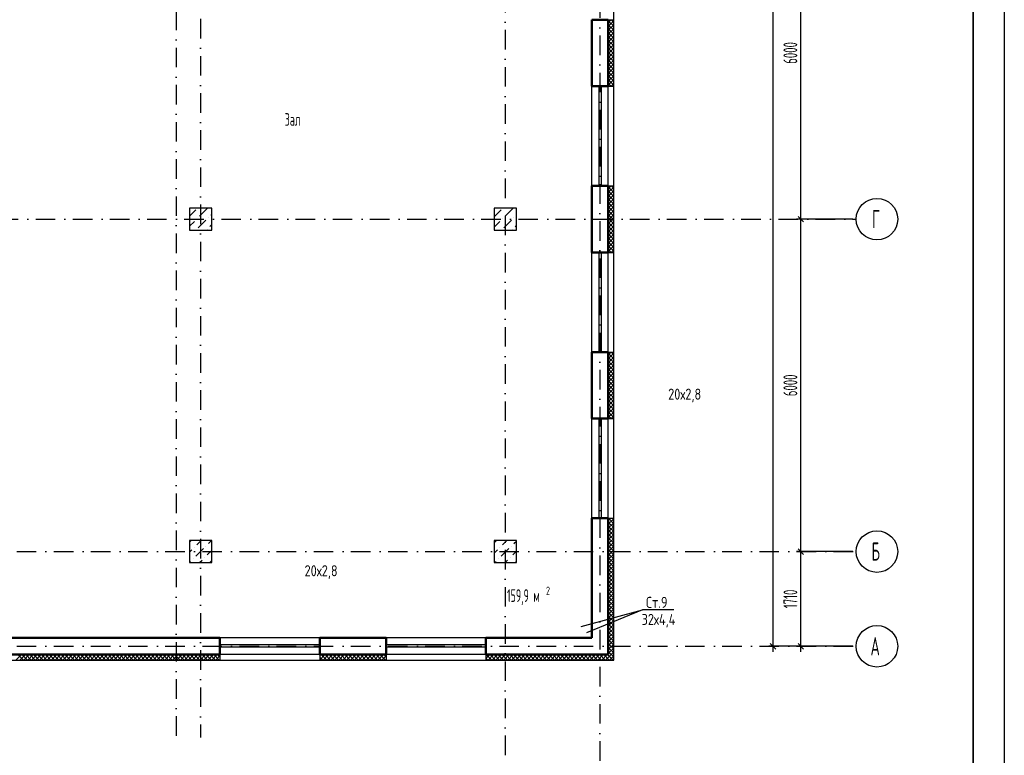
# Model space of a CAD drawing. Extents: x -1560602 to 321118, y -2308202 to -430103.
# Tile 77 of 104: x -1494215 to -1476440, y -2129892 to -2116615. Entities that reach past the tile are written whole.
import ezdxf
from ezdxf.enums import TextEntityAlignment as Align

# ---------------------------------------------------------------- set-up
doc = ezdxf.new("R2010")
doc.units = 0
doc.header["$MEASUREMENT"] = 0
doc.header["$PDSIZE"] = -5
doc.linetypes.add('Dot & Dashed', pattern=[670.277762, 352.777767, -176.388884, 0, -141.111112])
doc.linetypes.add('Штрихпунктирная', pattern=[0.670278, 0.352778, -0.176389, 0, -0.141111])
doc.layers.get('0').update_dxf_attribs({"color": 255, "linetype": 'CONTINUOUS'})
doc.layers.get('Defpoints').update_dxf_attribs({"linetype": 'CONTINUOUS'})
for name, color, linetype in [('Колонна', 7, 'CONTINUOUS'), ('колонна нижнего ряда', 1, 'CONTINUOUS'), ('Оси', 253, 'Dot & Dashed'), ('отделка', 240, 'CONTINUOUS'), ('Текст', 7, 'CONTINUOUS'), ('Утеплитель', 6, 'CONTINUOUS')]:
    doc.layers.add(name, color=color, linetype=linetype)
doc.layers.add('стены', color=5, linetype='CONTINUOUS', lineweight=50)
doc.styles.add('GOST 2.304', font='CS_Gost2304.shx', dxfattribs={"width": 0.7})
doc.styles.get("Standard").update_dxf_attribs({"font": 'spds.shx', "width": 0.7, "height": 250})
doc.dimstyles.new('SPDS', dxfattribs={"dimscale": 100, "dimtxt": 2.5, "dimasz": 1, "dimexe": 0.75, "dimexo": 0.625, "dimtad": 1, "dimdec": 0, "dimtxsty": 'GOST 2.304', "dimblk": 'OBLIQUE', "dimcen": 2.5, "dimdle": 1, "dimadec": 0, "dimazin": 2, "dimtfac": 0.75, "dimtdec": 0, "dimtmove": 0, "dimatfit": 0, "dimfxl": 1, "dimtolj": 1, "dimarcsym": 1})

# ---------------------------------------------------------------- blocks, each defined once
blk = doc.blocks.new('ARROWHEAD_6')
at = {"color": 0, "linetype": 'Continuous', "lineweight": 0}
for p, q in [((0, 0), (-1, 0)), ((-0.5, -0.5), (0.5, 0.5))]:
    blk.add_line(p, q, dxfattribs=at)
blk = doc.blocks.new('_Oblique')
at = {"color": 0, "linetype": 'ByBlock', "lineweight": -2}
blk.add_line((-0.5, -0.5), (0.5, 0.5), dxfattribs=at)
blk = doc.blocks.new('*D351')
at = {"layer": 'Defpoints', "color": 0, "transparency": 16777216}
for p in [(-1480114, -2114215), (-1479114, -2114215), (-1479114, -2120215)]:
    blk.add_point(p, dxfattribs=at)
at = {"layer": 'отделка', "color": 0, "lineweight": -2, "transparency": 16777216}
for p, q in [((-1480114, -2120315), (-1480114, -2114115)), ((-1479177, -2114215), (-1480189, -2114215)), ((-1479177, -2120215), (-1480189, -2120215))]:
    blk.add_line(p, q, dxfattribs=at)
at = {"layer": 'отделка', "color": 0, "lineweight": -2, "transparency": 16777216, "xscale": 100, "yscale": 100, "zscale": 100}
for p, rotation in [((-1480114, -2114215), 90), ((-1480114, -2120215), 270)]:
    blk.add_blockref('_Oblique', p, dxfattribs=dict(at, rotation=rotation))
at = {"layer": 'отделка', "color": 0, "transparency": 16777216, "insert": (-1480302, -2117215), "char_height": 250, "attachment_point": 5, "rotation": 90, "style": 'GOST 2.304'}
blk.add_mtext('\\A1;6000', dxfattribs=at)
blk = doc.blocks.new('*D361')
at = {"layer": 'Defpoints', "color": 0, "transparency": 16777216}
for p in [(-1480114, -2126215), (-1479114, -2126215), (-1479114, -2127925)]:
    blk.add_point(p, dxfattribs=at)
at = {"layer": 'отделка', "color": 0, "lineweight": -2, "transparency": 16777216}
for p, q in [((-1480114, -2128025), (-1480114, -2126115)), ((-1479177, -2126215), (-1480189, -2126215)), ((-1479177, -2127925), (-1480189, -2127925))]:
    blk.add_line(p, q, dxfattribs=at)
at = {"layer": 'отделка', "color": 0, "lineweight": -2, "transparency": 16777216, "xscale": 100, "yscale": 100, "zscale": 100}
for p, rotation in [((-1480114, -2126215), 90), ((-1480114, -2127925), 270)]:
    blk.add_blockref('_Oblique', p, dxfattribs=dict(at, rotation=rotation))
at = {"layer": 'отделка', "color": 0, "transparency": 16777216, "insert": (-1480302, -2127070), "char_height": 250, "attachment_point": 5, "rotation": 90, "style": 'GOST 2.304'}
blk.add_mtext('\\A1;1710', dxfattribs=at)
blk = doc.blocks.new('*D362')
at = {"layer": 'Defpoints', "color": 0, "transparency": 16777216}
for p in [(-1480114, -2120215), (-1479177, -2120215), (-1479114, -2126215)]:
    blk.add_point(p, dxfattribs=at)
at = {"layer": 'отделка', "color": 0, "lineweight": -2, "transparency": 16777216}
for p, q in [((-1480114, -2126315), (-1480114, -2120115)), ((-1479239, -2120215), (-1480189, -2120215)), ((-1479177, -2126215), (-1480189, -2126215))]:
    blk.add_line(p, q, dxfattribs=at)
at = {"layer": 'отделка', "color": 0, "lineweight": -2, "transparency": 16777216, "xscale": 100, "yscale": 100, "zscale": 100}
for p, rotation in [((-1480114, -2120215), 90), ((-1480114, -2126215), 270)]:
    blk.add_blockref('_Oblique', p, dxfattribs=dict(at, rotation=rotation))
at = {"layer": 'отделка', "color": 0, "transparency": 16777216, "insert": (-1480302, -2123215), "char_height": 250, "attachment_point": 5, "rotation": 90, "style": 'GOST 2.304'}
blk.add_mtext('\\A1;6000', dxfattribs=at)
blk = doc.blocks.new('*D363')
at = {"layer": 'Defpoints', "color": 0, "transparency": 16777216}
for p in [(-1480614, -2076465), (-1480114, -2076465), (-1479114, -2127925)]:
    blk.add_point(p, dxfattribs=at)
at = {"layer": 'отделка', "color": 0, "lineweight": -2, "transparency": 16777216}
for p, q in [((-1480614, -2128025), (-1480614, -2076365)), ((-1480177, -2076465), (-1480689, -2076465)), ((-1479177, -2127925), (-1480689, -2127925))]:
    blk.add_line(p, q, dxfattribs=at)
at = {"layer": 'отделка', "color": 0, "lineweight": -2, "transparency": 16777216, "xscale": 100, "yscale": 100, "zscale": 100}
for p, rotation in [((-1480614, -2076465), 90), ((-1480614, -2127925), 270)]:
    blk.add_blockref('_Oblique', p, dxfattribs=dict(at, rotation=rotation))
at = {"layer": 'отделка', "color": 0, "transparency": 16777216, "insert": (-1480802, -2102195), "char_height": 250, "attachment_point": 5, "rotation": 90, "style": 'GOST 2.304'}
blk.add_mtext('\\A1;51460', dxfattribs=at)

msp = doc.modelspace()

# ---------------------------------------------------------------- linework, layer by layer
at = {"color": 0, "lineweight": 35, "ltscale": 100}
msp.add_line((-1477001.6, -2073990.4), (-1477001.6, -2146617.3), dxfattribs=at)
at = {"color": 0}
for p, q in [((-1484079.5, -2127569, 0), (-1482974.3, -2127265.8)), ((-1482974.3, -2127265.8), (-1483982, -2127683.4, 0)), ((-1482404.1, -2127265.8), (-1482974.3, -2127265.8))]:
    msp.add_line(p, q, dxfattribs=at)
at = {"layer": 'Defpoints', "color": 0, "linetype": 'Continuous', "ltscale": 100}
msp.add_line((-1476440.2, -2073490.4), (-1476440.2, -2147148.6), dxfattribs=at)
at = {"layer": 'Колонна', "color": 0, "linetype": 'Continuous'}
for p, q in [((-1490749.3, -2120014.8), (-1491149.3, -2120014.8)), ((-1491149.3, -2120014.8), (-1491149.3, -2120414.8)), ((-1490749.3, -2120414.8), (-1490749.3, -2120014.8)), ((-1485249.3, -2120014.8), (-1485649.3, -2120014.8)), ((-1485649.3, -2120014.8), (-1485649.3, -2120414.8)), ((-1485249.3, -2120414.8), (-1485249.3, -2120014.8)), ((-1491149.3, -2120414.8), (-1490749.3, -2120414.8)), ((-1485649.3, -2120414.8), (-1485249.3, -2120414.8)), ((-1490749.3, -2126014.8), (-1491149.3, -2126014.8)), ((-1491149.3, -2126014.8), (-1491149.3, -2126414.8)), ((-1490749.3, -2126414.8), (-1490749.3, -2126014.8)), ((-1485249.3, -2126014.8), (-1485649.3, -2126014.8)), ((-1485649.3, -2126014.8), (-1485649.3, -2126414.8)), ((-1485249.3, -2126414.8), (-1485249.3, -2126014.8)), ((-1491149.3, -2126414.8), (-1490749.3, -2126414.8)), ((-1485649.3, -2126414.8), (-1485249.3, -2126414.8))]:
    msp.add_line(p, q, dxfattribs=at)
at = {"layer": 'колонна нижнего ряда', "color": 0, "ltscale": 100}
for p, q in [((-1491149.3, -2120160.4), (-1491037.4, -2120048.6)), ((-1490968.5, -2120163.5), (-1490830.6, -2120025.6)), ((-1490761.7, -2120140.5), (-1490749.3, -2120128.1)), ((-1485649.3, -2120175.9), (-1485522, -2120048.6)), ((-1485453.1, -2120163.5), (-1485315.2, -2120025.6)), ((-1491149.3, -2120344.3), (-1491060.4, -2120255.4)), ((-1491014.5, -2120209.4), (-1491014.5, -2120209.4)), ((-1490991.5, -2120370.3), (-1490853.6, -2120232.4)), ((-1490807.6, -2120186.5), (-1490807.6, -2120186.5)), ((-1490784.7, -2120347.3), (-1490749.3, -2120312)), ((-1485649.3, -2120359.7), (-1485545, -2120255.4)), ((-1485499, -2120209.4), (-1485499, -2120209.4)), ((-1485476, -2120370.3), (-1485338.2, -2120232.4)), ((-1485292.2, -2120186.5), (-1485292.2, -2120186.5)), ((-1485269.2, -2120347.3), (-1485249.3, -2120327.4)), ((-1490830.6, -2120393.3), (-1490830.6, -2120393.3)), ((-1485315.2, -2120393.3), (-1485315.2, -2120393.3)), ((-1491149.3, -2126043.6), (-1491120.5, -2126014.8)), ((-1491014.5, -2126092.6), (-1490936.7, -2126014.8)), ((-1490807.6, -2126069.6), (-1490752.8, -2126014.8)), ((-1485649.3, -2126059), (-1485605.1, -2126014.8)), ((-1485499, -2126092.6), (-1485421.3, -2126014.8)), ((-1485292.2, -2126069.6), (-1485249.3, -2126026.7)), ((-1491149.3, -2126227.4), (-1491106.4, -2126184.5)), ((-1491060.4, -2126138.5), (-1491060.4, -2126138.5)), ((-1491037.4, -2126299.4), (-1490899.6, -2126161.5)), ((-1490853.6, -2126115.6), (-1490853.6, -2126115.6)), ((-1490830.6, -2126276.4), (-1490749.3, -2126195.1)), ((-1485649.3, -2126242.9), (-1485591, -2126184.5)), ((-1485545, -2126138.5), (-1485545, -2126138.5)), ((-1485522, -2126299.4), (-1485384.1, -2126161.5)), ((-1485338.2, -2126115.6), (-1485338.2, -2126115.6)), ((-1485315.2, -2126276.4), (-1485249.3, -2126210.6)), ((-1491149.3, -2126411.3), (-1491129.4, -2126391.3)), ((-1491083.4, -2126345.4), (-1491083.4, -2126345.4)), ((-1490969, -2126414.8), (-1490922.5, -2126368.3)), ((-1490876.6, -2126322.4), (-1490876.6, -2126322.4)), ((-1490785.1, -2126414.8), (-1490749.3, -2126379)), ((-1485637.4, -2126414.8), (-1485613.9, -2126391.3)), ((-1485568, -2126345.4), (-1485568, -2126345.4)), ((-1485453.6, -2126414.8), (-1485407.1, -2126368.3)), ((-1485361.1, -2126322.4), (-1485361.1, -2126322.4)), ((-1485269.7, -2126414.8), (-1485249.3, -2126394.4))]:
    msp.add_line(p, q, dxfattribs=at)
at = {"layer": 'Оси', "color": 0, "linetype": 'Штрихпунктирная', "lineweight": -3, "ltscale": 1000}
for p, q in [((-1491389.3, -2086954.8), (-1491389.3, -2129560.8)), ((-1485449.3, -2089314.8), (-1485449.3, -2132549.8)), ((-1483739.3, -2105504.8), (-1483739.3, -2132549.8)), ((-1490949.3, -2107214.8), (-1490949.3, -2129570.3)), ((-1498618.9, -2120214.8), (-1479114.3, -2120214.8)), ((-1556614.6, -2126214.8), (-1479114.3, -2126214.8)), ((-1556614.6, -2127924.8), (-1479114.3, -2127924.8))]:
    msp.add_line(p, q, dxfattribs=at)
at = {"layer": 'Оси', "color": 0, "linetype": 'Continuous', "ltscale": 100}
for centre in [(-1478739.3, -2120214.8), (-1478739.3, -2126214.8), (-1478739.3, -2127924.8)]:
    msp.add_circle(centre, 375, dxfattribs=at)
at = {"layer": 'отделка', "color": 0, "ltscale": 100}
for p, q in [((-1483889.3, -2119614.8), (-1483889.3, -2117814.8)), ((-1483753.4, -2119614.8), (-1483753.4, -2117814.8)), ((-1483713.4, -2119614.8), (-1483713.4, -2117814.8)), ((-1483589.3, -2119614.8), (-1483589.3, -2117814.8)), ((-1483889.3, -2122614.8), (-1483889.3, -2120814.8)), ((-1483753.4, -2122614.8), (-1483753.4, -2120814.8)), ((-1483713.4, -2122614.8), (-1483713.4, -2120814.8)), ((-1483589.3, -2122614.8), (-1483589.3, -2120814.8)), ((-1483889.3, -2125614.8), (-1483889.3, -2123814.8)), ((-1483753.4, -2125614.8), (-1483753.4, -2123814.8)), ((-1483713.4, -2125614.8), (-1483713.4, -2123814.8)), ((-1483589.3, -2125614.8), (-1483589.3, -2123814.8)), ((-1488799.3, -2127774.8), (-1490599.3, -2127774.8)), ((-1485799.3, -2127774.8), (-1487599.3, -2127774.8)), ((-1488799.3, -2127898.9), (-1490599.3, -2127898.9)), ((-1488799.3, -2127938.9), (-1490599.3, -2127938.9)), ((-1485799.3, -2127898.9), (-1487599.3, -2127898.9)), ((-1485799.3, -2127938.9), (-1487599.3, -2127938.9)), ((-1488799.3, -2128074.8), (-1490599.3, -2128074.8)), ((-1485799.3, -2128074.8), (-1487599.3, -2128074.8))]:
    msp.add_line(p, q, dxfattribs=at)
at = {"layer": 'стены', "color": 0, "ltscale": 100}
for p, q in [((-1483659.3, -2116614.8), (-1483889.3, -2116614.8)), ((-1483889.3, -2116614.8), (-1483889.3, -2117814.8)), ((-1483589.3, -2116614.8), (-1483659.3, -2116614.8)), ((-1483589.3, -2116614.8), (-1483659.3, -2116614.8)), ((-1483589.3, -2117814.8), (-1483589.3, -2116614.8)), ((-1483659.3, -2117814.8), (-1483889.3, -2117814.8)), ((-1483589.3, -2117814.8), (-1483659.3, -2117814.8)), ((-1483589.3, -2117814.8), (-1483659.3, -2117814.8)), ((-1483659.3, -2119614.8), (-1483889.3, -2119614.8)), ((-1483889.3, -2119614.8), (-1483889.3, -2120814.8)), ((-1483589.3, -2119614.8), (-1483659.3, -2119614.8)), ((-1483589.3, -2119614.8), (-1483659.3, -2119614.8)), ((-1483589.3, -2120814.8), (-1483589.3, -2119614.8)), ((-1483589.3, -2120814.8), (-1483889.3, -2120814.8)), ((-1483659.3, -2122614.8), (-1483889.3, -2122614.8)), ((-1483889.3, -2122614.8), (-1483889.3, -2123814.8)), ((-1483589.3, -2122614.8), (-1483659.3, -2122614.8)), ((-1483589.3, -2122614.8), (-1483659.3, -2122614.8)), ((-1483589.3, -2123814.8), (-1483589.3, -2122614.8)), ((-1483659.3, -2123814.8), (-1483889.3, -2123814.8)), ((-1483589.3, -2123814.8), (-1483659.3, -2123814.8)), ((-1483589.3, -2123814.8), (-1483659.3, -2123814.8)), ((-1483659.3, -2125614.8), (-1483889.3, -2125614.8)), ((-1483889.3, -2125614.8), (-1483889.3, -2127774.8)), ((-1483589.3, -2125614.8), (-1483659.3, -2125614.8)), ((-1483589.3, -2125614.8), (-1483589.3, -2128074.8)), ((-1490599.3, -2127774.8), (-1494699.3, -2127774.8)), ((-1490599.3, -2128004.8), (-1490599.3, -2127774.8)), ((-1488799.3, -2128004.8), (-1488799.3, -2127774.8)), ((-1487599.3, -2127774.8), (-1488799.3, -2127774.8)), ((-1487599.3, -2128004.8), (-1487599.3, -2127774.8)), ((-1485799.3, -2128004.8), (-1485799.3, -2127774.8)), ((-1483889.3, -2127774.8), (-1485799.3, -2127774.8)), ((-1494699.3, -2128074.8), (-1490599.3, -2128074.8)), ((-1490599.3, -2128074.8), (-1490599.3, -2128004.8)), ((-1490599.3, -2128074.8), (-1490599.3, -2128004.8)), ((-1488799.3, -2128074.8), (-1488799.3, -2128004.8)), ((-1488799.3, -2128074.8), (-1488799.3, -2128004.8)), ((-1488799.3, -2128074.8), (-1487599.3, -2128074.8)), ((-1487599.3, -2128074.8), (-1487599.3, -2128004.8)), ((-1487599.3, -2128074.8), (-1487599.3, -2128004.8)), ((-1485799.3, -2128074.8), (-1485799.3, -2128004.8)), ((-1485799.3, -2128074.8), (-1485799.3, -2128004.8)), ((-1485799.3, -2128074.8), (-1483589.3, -2128074.8))]:
    msp.add_line(p, q, dxfattribs=at)
at = {"layer": 'Утеплитель', "color": 0, "linetype": 'Continuous'}
for p, q in [((-1483489.3, -2128174.8), (-1483489.3, -2107328.6)), ((-1483589.3, -2116614.8), (-1483489.3, -2116614.8)), ((-1483589.3, -2116665.1), (-1483539, -2116614.8)), ((-1483489.3, -2116663.2), (-1483537.7, -2116614.8)), ((-1483489.3, -2116733.9), (-1483589.3, -2116633.9)), ((-1483589.3, -2116735.8), (-1483489.3, -2116635.8)), ((-1483489.3, -2116804.6), (-1483589.3, -2116704.6)), ((-1483589.3, -2116806.5), (-1483489.3, -2116706.5)), ((-1483489.3, -2116875.3), (-1483589.3, -2116775.3)), ((-1483589.3, -2116877.2), (-1483489.3, -2116777.2)), ((-1483489.3, -2116946), (-1483589.3, -2116846)), ((-1483589.3, -2116947.9), (-1483489.3, -2116847.9)), ((-1483489.3, -2117016.7), (-1483589.3, -2116916.7)), ((-1483589.3, -2117018.6), (-1483489.3, -2116918.6)), ((-1483489.3, -2117087.4), (-1483589.3, -2116987.4)), ((-1483589.3, -2117089.3), (-1483489.3, -2116989.3)), ((-1483489.3, -2117158.1), (-1483589.3, -2117058.1)), ((-1483589.3, -2117160), (-1483489.3, -2117060)), ((-1483489.3, -2117228.8), (-1483589.3, -2117128.8)), ((-1483589.3, -2117230.8), (-1483489.3, -2117130.8)), ((-1483489.3, -2117299.6), (-1483589.3, -2117199.6)), ((-1483589.3, -2117301.5), (-1483489.3, -2117201.5)), ((-1483489.3, -2117370.3), (-1483589.3, -2117270.3)), ((-1483589.3, -2117372.2), (-1483489.3, -2117272.2)), ((-1483489.3, -2117441), (-1483589.3, -2117341)), ((-1483589.3, -2117442.9), (-1483489.3, -2117342.9)), ((-1483489.3, -2117511.7), (-1483589.3, -2117411.7)), ((-1483589.3, -2117513.6), (-1483489.3, -2117413.6)), ((-1483489.3, -2117582.4), (-1483589.3, -2117482.4)), ((-1483589.3, -2117584.3), (-1483489.3, -2117484.3)), ((-1483489.3, -2117653.1), (-1483589.3, -2117553.1)), ((-1483589.3, -2117655), (-1483489.3, -2117555)), ((-1483489.3, -2117723.8), (-1483589.3, -2117623.8)), ((-1483589.3, -2117725.7), (-1483489.3, -2117625.7)), ((-1483489.3, -2117794.5), (-1483589.3, -2117694.5)), ((-1483589.3, -2117796.4), (-1483489.3, -2117696.4)), ((-1483539.8, -2117814.8), (-1483589.3, -2117765.2)), ((-1483589.3, -2117814.8), (-1483489.3, -2117814.8)), ((-1483537, -2117814.8), (-1483489.3, -2117767.1)), ((-1483589.3, -2119614.8), (-1483489.3, -2119614.8)), ((-1483589.3, -2119665.1), (-1483539, -2119614.8)), ((-1483489.3, -2119733.9), (-1483589.3, -2119633.9)), ((-1483589.3, -2119735.8), (-1483489.3, -2119635.8)), ((-1483489.3, -2119663.2), (-1483537.7, -2119614.8)), ((-1483489.3, -2119804.6), (-1483589.3, -2119704.6)), ((-1483589.3, -2119806.5), (-1483489.3, -2119706.5)), ((-1483489.3, -2119875.3), (-1483589.3, -2119775.3)), ((-1483589.3, -2119877.2), (-1483489.3, -2119777.2)), ((-1483489.3, -2119946), (-1483589.3, -2119846)), ((-1483589.3, -2119947.9), (-1483489.3, -2119847.9)), ((-1483489.3, -2120016.7), (-1483589.3, -2119916.7)), ((-1483589.3, -2120018.6), (-1483489.3, -2119918.6)), ((-1483489.3, -2120087.4), (-1483589.3, -2119987.4)), ((-1483589.3, -2120089.3), (-1483489.3, -2119989.3)), ((-1483489.3, -2120158.1), (-1483589.3, -2120058.1)), ((-1483589.3, -2120160), (-1483489.3, -2120060)), ((-1483489.3, -2120228.8), (-1483589.3, -2120128.8)), ((-1483589.3, -2120230.8), (-1483489.3, -2120130.8)), ((-1483489.3, -2120299.6), (-1483589.3, -2120199.6)), ((-1483589.3, -2120301.5), (-1483489.3, -2120201.5)), ((-1483489.3, -2120370.3), (-1483589.3, -2120270.3)), ((-1483589.3, -2120372.2), (-1483489.3, -2120272.2)), ((-1483489.3, -2120441), (-1483589.3, -2120341)), ((-1483589.3, -2120442.9), (-1483489.3, -2120342.9)), ((-1483489.3, -2120511.7), (-1483589.3, -2120411.7)), ((-1483589.3, -2120513.6), (-1483489.3, -2120413.6)), ((-1483489.3, -2120582.4), (-1483589.3, -2120482.4)), ((-1483589.3, -2120584.3), (-1483489.3, -2120484.3)), ((-1483489.3, -2120653.1), (-1483589.3, -2120553.1)), ((-1483589.3, -2120655), (-1483489.3, -2120555)), ((-1483489.3, -2120723.8), (-1483589.3, -2120623.8)), ((-1483589.3, -2120725.7), (-1483489.3, -2120625.7)), ((-1483489.3, -2120794.5), (-1483589.3, -2120694.5)), ((-1483589.3, -2120796.4), (-1483489.3, -2120696.4)), ((-1483539.8, -2120814.8), (-1483589.3, -2120765.2)), ((-1483589.3, -2120814.8), (-1483489.3, -2120814.8)), ((-1483537, -2120814.8), (-1483489.3, -2120767.1)), ((-1483589.3, -2122614.8), (-1483489.3, -2122614.8)), ((-1483589.3, -2122665.1), (-1483539, -2122614.8)), ((-1483489.3, -2122733.9), (-1483589.3, -2122633.9)), ((-1483589.3, -2122735.8), (-1483489.3, -2122635.8)), ((-1483489.3, -2122663.2), (-1483537.7, -2122614.8)), ((-1483489.3, -2122804.6), (-1483589.3, -2122704.6)), ((-1483589.3, -2122806.5), (-1483489.3, -2122706.5)), ((-1483489.3, -2122875.3), (-1483589.3, -2122775.3)), ((-1483589.3, -2122877.2), (-1483489.3, -2122777.2)), ((-1483489.3, -2122946), (-1483589.3, -2122846)), ((-1483589.3, -2122947.9), (-1483489.3, -2122847.9)), ((-1483489.3, -2123016.7), (-1483589.3, -2122916.7)), ((-1483589.3, -2123018.6), (-1483489.3, -2122918.6)), ((-1483489.3, -2123087.4), (-1483589.3, -2122987.4)), ((-1483589.3, -2123089.3), (-1483489.3, -2122989.3)), ((-1483489.3, -2123158.1), (-1483589.3, -2123058.1)), ((-1483589.3, -2123160), (-1483489.3, -2123060)), ((-1483489.3, -2123228.8), (-1483589.3, -2123128.8)), ((-1483589.3, -2123230.8), (-1483489.3, -2123130.8)), ((-1483489.3, -2123299.6), (-1483589.3, -2123199.6)), ((-1483589.3, -2123301.5), (-1483489.3, -2123201.5)), ((-1483489.3, -2123370.3), (-1483589.3, -2123270.3)), ((-1483589.3, -2123372.2), (-1483489.3, -2123272.2)), ((-1483489.3, -2123441), (-1483589.3, -2123341)), ((-1483589.3, -2123442.9), (-1483489.3, -2123342.9)), ((-1483489.3, -2123511.7), (-1483589.3, -2123411.7)), ((-1483589.3, -2123513.6), (-1483489.3, -2123413.6)), ((-1483489.3, -2123582.4), (-1483589.3, -2123482.4)), ((-1483589.3, -2123584.3), (-1483489.3, -2123484.3)), ((-1483489.3, -2123653.1), (-1483589.3, -2123553.1)), ((-1483589.3, -2123655), (-1483489.3, -2123555)), ((-1483489.3, -2123723.8), (-1483589.3, -2123623.8)), ((-1483589.3, -2123725.7), (-1483489.3, -2123625.7)), ((-1483489.3, -2123794.5), (-1483589.3, -2123694.5)), ((-1483589.3, -2123796.4), (-1483489.3, -2123696.4)), ((-1483539.8, -2123814.8), (-1483589.3, -2123765.2)), ((-1483589.3, -2123814.8), (-1483489.3, -2123814.8)), ((-1483537, -2123814.8), (-1483489.3, -2123767.1)), ((-1483589.3, -2125614.8), (-1483489.3, -2125614.8)), ((-1483589.3, -2125651.9), (-1483552.2, -2125614.8)), ((-1483589.3, -2125722.6), (-1483489.3, -2125622.6)), ((-1483489.3, -2125712), (-1483586.5, -2125614.8)), ((-1483489.3, -2125641.3), (-1483515.8, -2125614.8)), ((-1483489.3, -2125782.7), (-1483589.3, -2125682.7)), ((-1483589.3, -2125793.3), (-1483489.3, -2125693.3)), ((-1483489.3, -2125853.4), (-1483589.3, -2125753.4)), ((-1483589.3, -2125864), (-1483489.3, -2125764)), ((-1483489.3, -2125924.1), (-1483589.3, -2125824.1)), ((-1483589.3, -2125934.7), (-1483489.3, -2125834.7)), ((-1483489.3, -2125994.8), (-1483589.3, -2125894.8)), ((-1483589.3, -2126005.4), (-1483489.3, -2125905.4)), ((-1483489.3, -2126065.6), (-1483589.3, -2125965.6)), ((-1483589.3, -2126076.1), (-1483489.3, -2125976.1)), ((-1483489.3, -2126136.3), (-1483589.3, -2126036.3)), ((-1483589.3, -2126146.8), (-1483489.3, -2126046.8)), ((-1483489.3, -2126207), (-1483589.3, -2126107)), ((-1483589.3, -2126217.6), (-1483489.3, -2126117.6)), ((-1483489.3, -2126277.7), (-1483589.3, -2126177.7)), ((-1483589.3, -2126288.3), (-1483489.3, -2126188.3)), ((-1483489.3, -2126348.4), (-1483589.3, -2126248.4)), ((-1483589.3, -2126359), (-1483489.3, -2126259)), ((-1483489.3, -2126419.1), (-1483589.3, -2126319.1)), ((-1483589.3, -2126429.7), (-1483489.3, -2126329.7)), ((-1483489.3, -2126489.8), (-1483589.3, -2126389.8)), ((-1483589.3, -2126500.4), (-1483489.3, -2126400.4)), ((-1483489.3, -2126560.5), (-1483589.3, -2126460.5)), ((-1483589.3, -2126571.1), (-1483489.3, -2126471.1)), ((-1483489.3, -2126631.2), (-1483589.3, -2126531.2)), ((-1483589.3, -2126641.8), (-1483489.3, -2126541.8)), ((-1483489.3, -2126701.9), (-1483589.3, -2126601.9)), ((-1483589.3, -2126712.5), (-1483489.3, -2126612.5)), ((-1483489.3, -2126772.7), (-1483589.3, -2126672.7)), ((-1483589.3, -2126783.2), (-1483489.3, -2126683.2)), ((-1483489.3, -2126843.4), (-1483589.3, -2126743.4)), ((-1483589.3, -2126854), (-1483489.3, -2126754)), ((-1483489.3, -2126914.1), (-1483589.3, -2126814.1)), ((-1483589.3, -2126924.7), (-1483489.3, -2126824.7)), ((-1483489.3, -2126984.8), (-1483589.3, -2126884.8)), ((-1483589.3, -2126995.4), (-1483489.3, -2126895.4)), ((-1483489.3, -2127055.5), (-1483589.3, -2126955.5)), ((-1483589.3, -2127066.1), (-1483489.3, -2126966.1)), ((-1483489.3, -2127126.2), (-1483589.3, -2127026.2)), ((-1483589.3, -2127136.8), (-1483489.3, -2127036.8)), ((-1483489.3, -2127196.9), (-1483589.3, -2127096.9)), ((-1483589.3, -2127207.5), (-1483489.3, -2127107.5)), ((-1483489.3, -2127267.6), (-1483589.3, -2127167.6)), ((-1483589.3, -2127278.2), (-1483489.3, -2127178.2)), ((-1483489.3, -2127338.3), (-1483589.3, -2127238.3)), ((-1483589.3, -2127348.9), (-1483489.3, -2127248.9)), ((-1483489.3, -2127409.1), (-1483589.3, -2127309.1)), ((-1483589.3, -2127419.6), (-1483489.3, -2127319.6)), ((-1483489.3, -2127479.8), (-1483589.3, -2127379.8)), ((-1483589.3, -2127490.3), (-1483489.3, -2127390.3)), ((-1483489.3, -2127550.5), (-1483589.3, -2127450.5)), ((-1483589.3, -2127561.1), (-1483489.3, -2127461.1)), ((-1483489.3, -2127621.2), (-1483589.3, -2127521.2)), ((-1483589.3, -2127631.8), (-1483489.3, -2127531.8)), ((-1483489.3, -2127691.9), (-1483589.3, -2127591.9)), ((-1483589.3, -2127702.5), (-1483489.3, -2127602.5)), ((-1483489.3, -2127762.6), (-1483589.3, -2127662.6)), ((-1483589.3, -2127773.2), (-1483489.3, -2127673.2)), ((-1483489.3, -2127833.3), (-1483589.3, -2127733.3)), ((-1483589.3, -2127843.9), (-1483489.3, -2127743.9)), ((-1483489.3, -2127904), (-1483589.3, -2127804)), ((-1483589.3, -2127914.6), (-1483489.3, -2127814.6)), ((-1483489.3, -2127974.7), (-1483589.3, -2127874.7)), ((-1483589.3, -2127985.3), (-1483489.3, -2127885.3)), ((-1483489.3, -2128045.4), (-1483589.3, -2127945.4)), ((-1483589.3, -2128056), (-1483489.3, -2127956)), ((-1494282.9, -2128174.8), (-1494182.9, -2128074.8)), ((-1494146.9, -2128174.8), (-1494246.9, -2128074.8)), ((-1494212.2, -2128174.8), (-1494112.2, -2128074.8)), ((-1494076.2, -2128174.8), (-1494176.2, -2128074.8)), ((-1494141.5, -2128174.8), (-1494041.5, -2128074.8)), ((-1494005.5, -2128174.8), (-1494105.5, -2128074.8)), ((-1494070.8, -2128174.8), (-1493970.8, -2128074.8)), ((-1493934.8, -2128174.8), (-1494034.8, -2128074.8)), ((-1494000.1, -2128174.8), (-1493900.1, -2128074.8)), ((-1493864.1, -2128174.8), (-1493964.1, -2128074.8)), ((-1493929.4, -2128174.8), (-1493829.4, -2128074.8)), ((-1493793.4, -2128174.8), (-1493893.4, -2128074.8)), ((-1493858.6, -2128174.8), (-1493758.6, -2128074.8)), ((-1493722.7, -2128174.8), (-1493822.7, -2128074.8)), ((-1493787.9, -2128174.8), (-1493687.9, -2128074.8)), ((-1493651.9, -2128174.8), (-1493751.9, -2128074.8)), ((-1493717.2, -2128174.8), (-1493617.2, -2128074.8)), ((-1493581.2, -2128174.8), (-1493681.2, -2128074.8)), ((-1493646.5, -2128174.8), (-1493546.5, -2128074.8)), ((-1493510.5, -2128174.8), (-1493610.5, -2128074.8)), ((-1493575.8, -2128174.8), (-1493475.8, -2128074.8)), ((-1493439.8, -2128174.8), (-1493539.8, -2128074.8)), ((-1493505.1, -2128174.8), (-1493405.1, -2128074.8)), ((-1493369.1, -2128174.8), (-1493469.1, -2128074.8)), ((-1493434.4, -2128174.8), (-1493334.4, -2128074.8)), ((-1493298.4, -2128174.8), (-1493398.4, -2128074.8)), ((-1493363.7, -2128174.8), (-1493263.7, -2128074.8)), ((-1493227.7, -2128174.8), (-1493327.7, -2128074.8)), ((-1493293, -2128174.8), (-1493193, -2128074.8)), ((-1493157, -2128174.8), (-1493257, -2128074.8)), ((-1493222.2, -2128174.8), (-1493122.2, -2128074.8)), ((-1493086.3, -2128174.8), (-1493186.3, -2128074.8)), ((-1493151.5, -2128174.8), (-1493051.5, -2128074.8)), ((-1493015.5, -2128174.8), (-1493115.5, -2128074.8)), ((-1493080.8, -2128174.8), (-1492980.8, -2128074.8)), ((-1492944.8, -2128174.8), (-1493044.8, -2128074.8)), ((-1493010.1, -2128174.8), (-1492910.1, -2128074.8)), ((-1492874.1, -2128174.8), (-1492974.1, -2128074.8)), ((-1492939.4, -2128174.8), (-1492839.4, -2128074.8)), ((-1492803.4, -2128174.8), (-1492903.4, -2128074.8)), ((-1492868.7, -2128174.8), (-1492768.7, -2128074.8)), ((-1492732.7, -2128174.8), (-1492832.7, -2128074.8)), ((-1492798, -2128174.8), (-1492698, -2128074.8)), ((-1492662, -2128174.8), (-1492762, -2128074.8)), ((-1492727.3, -2128174.8), (-1492627.3, -2128074.8)), ((-1492591.3, -2128174.8), (-1492691.3, -2128074.8)), ((-1492656.6, -2128174.8), (-1492556.6, -2128074.8)), ((-1492520.6, -2128174.8), (-1492620.6, -2128074.8)), ((-1492585.8, -2128174.8), (-1492485.8, -2128074.8)), ((-1492449.9, -2128174.8), (-1492549.9, -2128074.8)), ((-1492515.1, -2128174.8), (-1492415.1, -2128074.8)), ((-1492379.2, -2128174.8), (-1492479.2, -2128074.8)), ((-1492444.4, -2128174.8), (-1492344.4, -2128074.8)), ((-1492308.4, -2128174.8), (-1492408.4, -2128074.8)), ((-1492373.7, -2128174.8), (-1492273.7, -2128074.8)), ((-1492237.7, -2128174.8), (-1492337.7, -2128074.8)), ((-1492303, -2128174.8), (-1492203, -2128074.8)), ((-1492167, -2128174.8), (-1492267, -2128074.8)), ((-1492232.3, -2128174.8), (-1492132.3, -2128074.8)), ((-1492096.3, -2128174.8), (-1492196.3, -2128074.8)), ((-1492161.6, -2128174.8), (-1492061.6, -2128074.8)), ((-1492025.6, -2128174.8), (-1492125.6, -2128074.8)), ((-1492090.9, -2128174.8), (-1491990.9, -2128074.8)), ((-1491954.9, -2128174.8), (-1492054.9, -2128074.8)), ((-1492020.2, -2128174.8), (-1491920.2, -2128074.8)), ((-1491884.2, -2128174.8), (-1491984.2, -2128074.8)), ((-1491949.5, -2128174.8), (-1491849.5, -2128074.8)), ((-1491813.5, -2128174.8), (-1491913.5, -2128074.8)), ((-1491878.7, -2128174.8), (-1491778.7, -2128074.8)), ((-1491742.8, -2128174.8), (-1491842.8, -2128074.8)), ((-1491808, -2128174.8), (-1491708, -2128074.8)), ((-1491672, -2128174.8), (-1491772, -2128074.8)), ((-1491737.3, -2128174.8), (-1491637.3, -2128074.8)), ((-1491601.3, -2128174.8), (-1491701.3, -2128074.8)), ((-1491666.6, -2128174.8), (-1491566.6, -2128074.8)), ((-1491530.6, -2128174.8), (-1491630.6, -2128074.8)), ((-1491595.9, -2128174.8), (-1491495.9, -2128074.8)), ((-1491459.9, -2128174.8), (-1491559.9, -2128074.8)), ((-1491525.2, -2128174.8), (-1491425.2, -2128074.8)), ((-1491389.2, -2128174.8), (-1491489.2, -2128074.8)), ((-1491454.5, -2128174.8), (-1491354.5, -2128074.8)), ((-1491318.5, -2128174.8), (-1491418.5, -2128074.8)), ((-1491383.8, -2128174.8), (-1491283.8, -2128074.8)), ((-1491247.8, -2128174.8), (-1491347.8, -2128074.8)), ((-1491313.1, -2128174.8), (-1491213.1, -2128074.8)), ((-1491177.1, -2128174.8), (-1491277.1, -2128074.8)), ((-1491242.3, -2128174.8), (-1491142.3, -2128074.8)), ((-1491106.4, -2128174.8), (-1491206.4, -2128074.8)), ((-1491171.6, -2128174.8), (-1491071.6, -2128074.8)), ((-1491035.6, -2128174.8), (-1491135.6, -2128074.8)), ((-1491100.9, -2128174.8), (-1491000.9, -2128074.8)), ((-1490964.9, -2128174.8), (-1491064.9, -2128074.8)), ((-1491030.2, -2128174.8), (-1490930.2, -2128074.8)), ((-1490894.2, -2128174.8), (-1490994.2, -2128074.8)), ((-1490959.5, -2128174.8), (-1490859.5, -2128074.8)), ((-1490823.5, -2128174.8), (-1490923.5, -2128074.8)), ((-1490888.8, -2128174.8), (-1490788.8, -2128074.8)), ((-1490752.8, -2128174.8), (-1490852.8, -2128074.8)), ((-1490818.1, -2128174.8), (-1490718.1, -2128074.8)), ((-1490682.1, -2128174.8), (-1490782.1, -2128074.8)), ((-1490747.4, -2128174.8), (-1490647.4, -2128074.8)), ((-1490611.4, -2128174.8), (-1490711.4, -2128074.8)), ((-1490676.7, -2128174.8), (-1490599.3, -2128097.5)), ((-1490599.3, -2128116.2), (-1490640.7, -2128074.8)), ((-1490605.9, -2128174.8), (-1490599.3, -2128168.2)), ((-1490599.3, -2128074.8), (-1490599.3, -2128174.8)), ((-1488799.3, -2128074.8), (-1488799.3, -2128174.8)), ((-1488799.3, -2128095.4), (-1488778.7, -2128074.8)), ((-1488799.3, -2128166.1), (-1488708, -2128074.8)), ((-1488742.8, -2128174.8), (-1488799.3, -2128118.2)), ((-1488672, -2128174.8), (-1488772, -2128074.8)), ((-1488737.3, -2128174.8), (-1488637.3, -2128074.8)), ((-1488601.3, -2128174.8), (-1488701.3, -2128074.8)), ((-1488666.6, -2128174.8), (-1488566.6, -2128074.8)), ((-1488530.6, -2128174.8), (-1488630.6, -2128074.8)), ((-1488595.9, -2128174.8), (-1488495.9, -2128074.8)), ((-1488459.9, -2128174.8), (-1488559.9, -2128074.8)), ((-1488525.2, -2128174.8), (-1488425.2, -2128074.8)), ((-1488389.2, -2128174.8), (-1488489.2, -2128074.8)), ((-1488454.5, -2128174.8), (-1488354.5, -2128074.8)), ((-1488318.5, -2128174.8), (-1488418.5, -2128074.8)), ((-1488383.8, -2128174.8), (-1488283.8, -2128074.8)), ((-1488247.8, -2128174.8), (-1488347.8, -2128074.8)), ((-1488313.1, -2128174.8), (-1488213.1, -2128074.8)), ((-1488177.1, -2128174.8), (-1488277.1, -2128074.8)), ((-1488242.3, -2128174.8), (-1488142.3, -2128074.8)), ((-1488106.4, -2128174.8), (-1488206.4, -2128074.8)), ((-1488171.6, -2128174.8), (-1488071.6, -2128074.8)), ((-1488035.6, -2128174.8), (-1488135.6, -2128074.8)), ((-1488100.9, -2128174.8), (-1488000.9, -2128074.8)), ((-1487964.9, -2128174.8), (-1488064.9, -2128074.8)), ((-1488030.2, -2128174.8), (-1487930.2, -2128074.8)), ((-1487894.2, -2128174.8), (-1487994.2, -2128074.8)), ((-1487959.5, -2128174.8), (-1487859.5, -2128074.8)), ((-1487823.5, -2128174.8), (-1487923.5, -2128074.8)), ((-1487888.8, -2128174.8), (-1487788.8, -2128074.8)), ((-1487752.8, -2128174.8), (-1487852.8, -2128074.8)), ((-1487818.1, -2128174.8), (-1487718.1, -2128074.8)), ((-1487682.1, -2128174.8), (-1487782.1, -2128074.8)), ((-1487747.4, -2128174.8), (-1487647.4, -2128074.8)), ((-1487611.4, -2128174.8), (-1487711.4, -2128074.8)), ((-1487676.7, -2128174.8), (-1487599.3, -2128097.5)), ((-1487599.3, -2128116.2), (-1487640.7, -2128074.8)), ((-1487605.9, -2128174.8), (-1487599.3, -2128168.2)), ((-1487599.3, -2128074.8), (-1487599.3, -2128174.8)), ((-1485799.3, -2128074.8), (-1485799.3, -2128174.8)), ((-1485799.3, -2128144.7), (-1485729.4, -2128074.8)), ((-1485764.1, -2128174.8), (-1485799.3, -2128139.6)), ((-1485693.4, -2128174.8), (-1485793.4, -2128074.8)), ((-1485758.7, -2128174.8), (-1485658.7, -2128074.8)), ((-1485622.7, -2128174.8), (-1485722.7, -2128074.8)), ((-1485688, -2128174.8), (-1485588, -2128074.8)), ((-1485552, -2128174.8), (-1485652, -2128074.8)), ((-1485617.3, -2128174.8), (-1485517.3, -2128074.8)), ((-1485481.3, -2128174.8), (-1485581.3, -2128074.8)), ((-1485546.6, -2128174.8), (-1485446.6, -2128074.8)), ((-1485410.6, -2128174.8), (-1485510.6, -2128074.8)), ((-1485475.8, -2128174.8), (-1485375.8, -2128074.8)), ((-1485339.9, -2128174.8), (-1485439.9, -2128074.8)), ((-1485405.1, -2128174.8), (-1485305.1, -2128074.8)), ((-1485269.2, -2128174.8), (-1485369.2, -2128074.8)), ((-1485334.4, -2128174.8), (-1485234.4, -2128074.8)), ((-1485198.4, -2128174.8), (-1485298.4, -2128074.8)), ((-1485263.7, -2128174.8), (-1485163.7, -2128074.8)), ((-1485127.7, -2128174.8), (-1485227.7, -2128074.8)), ((-1485193, -2128174.8), (-1485093, -2128074.8)), ((-1485057, -2128174.8), (-1485157, -2128074.8)), ((-1485122.3, -2128174.8), (-1485022.3, -2128074.8)), ((-1484986.3, -2128174.8), (-1485086.3, -2128074.8)), ((-1485051.6, -2128174.8), (-1484951.6, -2128074.8)), ((-1484915.6, -2128174.8), (-1485015.6, -2128074.8)), ((-1484980.9, -2128174.8), (-1484880.9, -2128074.8)), ((-1484844.9, -2128174.8), (-1484944.9, -2128074.8)), ((-1484910.2, -2128174.8), (-1484810.2, -2128074.8)), ((-1484774.2, -2128174.8), (-1484874.2, -2128074.8)), ((-1484839.5, -2128174.8), (-1484739.5, -2128074.8)), ((-1484703.5, -2128174.8), (-1484803.5, -2128074.8)), ((-1484768.7, -2128174.8), (-1484668.7, -2128074.8)), ((-1484632.8, -2128174.8), (-1484732.8, -2128074.8)), ((-1484698, -2128174.8), (-1484598, -2128074.8)), ((-1484562, -2128174.8), (-1484662, -2128074.8)), ((-1484627.3, -2128174.8), (-1484527.3, -2128074.8)), ((-1484491.3, -2128174.8), (-1484591.3, -2128074.8)), ((-1484556.6, -2128174.8), (-1484456.6, -2128074.8)), ((-1484420.6, -2128174.8), (-1484520.6, -2128074.8)), ((-1484485.9, -2128174.8), (-1484385.9, -2128074.8)), ((-1484349.9, -2128174.8), (-1484449.9, -2128074.8)), ((-1484415.2, -2128174.8), (-1484315.2, -2128074.8)), ((-1484279.2, -2128174.8), (-1484379.2, -2128074.8)), ((-1484344.5, -2128174.8), (-1484244.5, -2128074.8)), ((-1484208.5, -2128174.8), (-1484308.5, -2128074.8)), ((-1484273.8, -2128174.8), (-1484173.8, -2128074.8)), ((-1484137.8, -2128174.8), (-1484237.8, -2128074.8)), ((-1484203.1, -2128174.8), (-1484103.1, -2128074.8)), ((-1484067.1, -2128174.8), (-1484167.1, -2128074.8)), ((-1484132.3, -2128174.8), (-1484032.3, -2128074.8)), ((-1483996.4, -2128174.8), (-1484096.4, -2128074.8)), ((-1484061.6, -2128174.8), (-1483961.6, -2128074.8)), ((-1483925.6, -2128174.8), (-1484025.6, -2128074.8)), ((-1483990.9, -2128174.8), (-1483890.9, -2128074.8)), ((-1483854.9, -2128174.8), (-1483954.9, -2128074.8)), ((-1483920.2, -2128174.8), (-1483820.2, -2128074.8)), ((-1483784.2, -2128174.8), (-1483884.2, -2128074.8)), ((-1483849.5, -2128174.8), (-1483749.5, -2128074.8)), ((-1483713.5, -2128174.8), (-1483813.5, -2128074.8)), ((-1483778.8, -2128174.8), (-1483678.8, -2128074.8)), ((-1483642.8, -2128174.8), (-1483742.8, -2128074.8)), ((-1483708.1, -2128174.8), (-1483608.1, -2128074.8)), ((-1483572.1, -2128174.8), (-1483672.1, -2128074.8)), ((-1483637.4, -2128174.8), (-1483489.3, -2128026.7)), ((-1483501.4, -2128174.8), (-1483601.4, -2128074.8)), ((-1483489.3, -2128116.2), (-1483589.3, -2128016.2)), ((-1483566.7, -2128174.8), (-1483489.3, -2128097.5)), ((-1483495.9, -2128174.8), (-1483489.3, -2128168.2)), ((-1497349.3, -2128174.8), (-1483489.3, -2128174.8))]:
    msp.add_line(p, q, dxfattribs=at)

# ---------------------------------------------------------------- block references
at = {"layer": 'Оси', "color": 0, "xscale": 0.1425, "yscale": 0.1425, "zscale": 0.1425, "rotation": 270}
msp.add_blockref('ARROWHEAD_6', (-1479489.3, -2127924.8), dxfattribs=at)

# ---------------------------------------------------------------- texts
at = {"color": 0}
for s, p in [('20х2,8', (-1482508.5, -2123473.8, 0)), ('20х2,8', (-1489072.4, -2126661.3, 0)), ('32х4,4', (-1482988.2, -2127539.5))]:
    msp.add_text(s, height=200, dxfattribs=at).set_placement(p)
msp.add_text('Ст.9', height=200, dxfattribs=at).set_placement((-1482713.8, -2127132), align=Align.MIDDLE_CENTER)
at = {"layer": 'Оси', "color": 0, "linetype": 'Continuous', "width": 0.7}
for s, p in [('Г', (-1478825.9, -2120378)), ('Б', (-1478837.5, -2126378)), ('А', (-1478854.8, -2128088))]:
    msp.add_text(s, height=330, dxfattribs=at).set_placement(p)
at = {"layer": 'Текст', "color": 0, "linetype": 'Continuous', "width": 0.7}
for s, height, p in [('Зал', 230, (-1489429.3, -2118530)), ('159,9 м', 230, (-1485417.6, -2127124.8)), ('2', 151.8, (-1484712.6, -2126998.3))]:
    msp.add_text(s, height=height, dxfattribs=at).set_placement(p)

# ---------------------------------------------------------------- dimensions: what is measured, and where the dimension line sits
at = {"layer": 'отделка', "color": 0}
for base, p1, p2, picture, middle in [((-1480614.3, -2076464.8), (-1479114.3, -2127924.8), (-1480114.3, -2076464.8), '*D363', (-1480801.8, -2102194.8)), ((-1480114.3, -2114214.9), (-1479114.3, -2120214.8), (-1479114.3, -2114214.9), '*D351', (-1480301.8, -2117214.8)), ((-1480114.3, -2120214.8), (-1479114.3, -2126214.8), (-1479176.8, -2120214.8), '*D362', (-1480301.8, -2123214.8)), ((-1480114.3, -2126214.8), (-1479114.3, -2127924.8), (-1479114.3, -2126214.8), '*D361', (-1480301.8, -2127069.8))]:
    dim = msp.add_linear_dim(base=base, p1=p1, p2=p2, angle=90, dimstyle='SPDS', override={"dimscale": 100, "dimlfac": 1, "dimtxsty": 'GOST 2.304', "dimtolj": 1}, dxfattribs=at)
    dim.commit()
    dim.dimension.update_dxf_attribs({"geometry": picture, "text_midpoint": middle})

doc.saveas('drawing.dxf')
